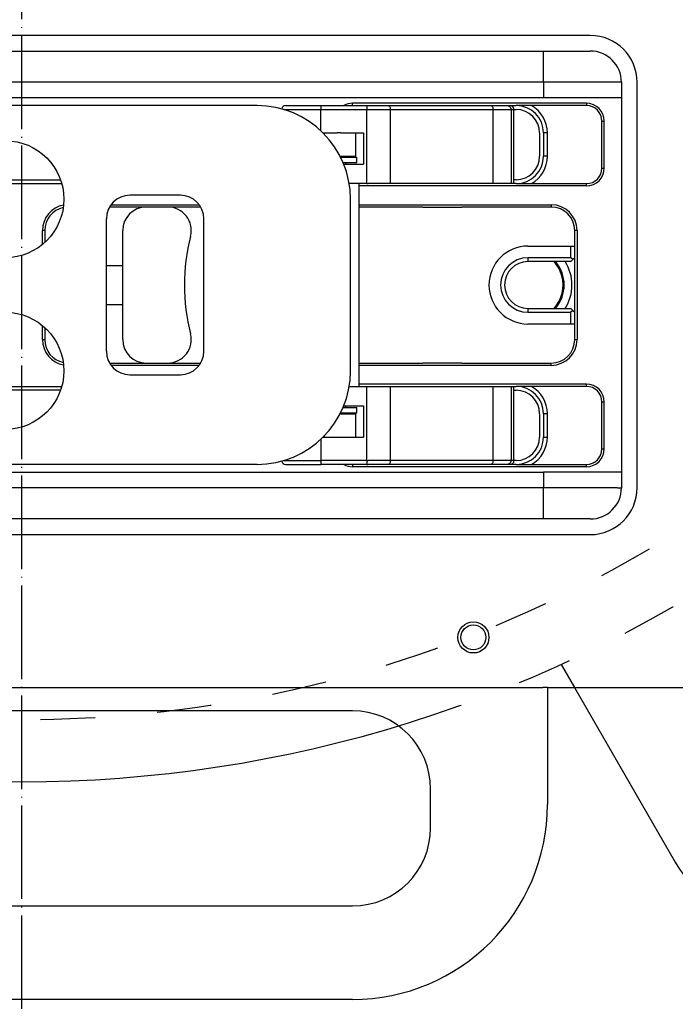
# Model space of a CAD drawing. Extents: x -1765 to 4890, y -3431 to 1272.
# Tile 180 of 189: x 3182 to 3266, y -1917 to -1791. Entities that reach past the tile are written whole.
import ezdxf

# ---------------------------------------------------------------- set-up
doc = ezdxf.new("R2010")
doc.units = 0
doc.linetypes.add('DASHED', pattern=[15, 7, -8])
doc.linetypes.add('DOT_CENTER', pattern=[14, 12, -1, 0, -1])
doc.layers.get('0').update_dxf_attribs({"linetype": 'CONTINUOUS'})
doc.layers.add('1', color=7, linetype='CONTINUOUS')

# ---------------------------------------------------------------- blocks, each defined once
blk = doc.blocks.new('HEADPLATE_EG__263', base_point=(2634.3, -2091.02))
at = {"layer": '1', "color": 1, "linetype": 'DOT_CENTER'}
blk.add_line((3182.06, -1960), (3182.06, -1483.75), dxfattribs=at)
at = {"layer": '1', "color": 7, "linetype": 'DASHED'}
blk.add_line((3251.28, -1873.52), (3252.99, -1876.48), dxfattribs=at)
at = {"layer": '1', "color": 7, "linetype": 'CONTINUOUS'}
blk.add_line((3252.99, -1876.48), (3265.91, -1898.86), dxfattribs=at)
at = {"layer": '1', "color": 7, "linetype": 'DASHED'}
blk.add_circle((3182.06, -1721.88), 158.75, dxfattribs=at)
blk.add_arc((3182.06, -1721.88), 166.69, -72.6343, 72.6343, dxfattribs=at)
at = {"layer": '1', "color": 7, "linetype": 'CONTINUOUS'}
for centre, radius, start, end in [((3182.06, -1721.88), 166.69, -107.3657, -72.6343), ((3279.66, -1890.93), 15.88, -150, 30)]:
    blk.add_arc(centre, radius, start, end, dxfattribs=at)
blk = doc.blocks.new('DOWEL_PIN_5X22DIN6325__744', base_point=(3126.5, -1814.88))
at = {"color": 1, "linetype": 'CONTINUOUS'}
blk.add_line((3121.5, -1814.88), (3126.5, -1814.88), dxfattribs=at)
blk = doc.blocks.new('NEEDLE_BEARING_0509_2__745', base_point=(3127.5, -1802.38))
at = {"color": 1, "linetype": 'CONTINUOUS'}
for p, q in [((3121.04, -1802.38), (3122.54, -1802.38)), ((3122.54, -1811.38), (3121.04, -1811.38))]:
    blk.add_line(p, q, dxfattribs=at)
blk = doc.blocks.new('DOWEL_PIN_5X22DIN6325__746', base_point=(3126.5, -1834.88))
at = {"color": 1, "linetype": 'CONTINUOUS'}
blk.add_line((3126.5, -1834.88), (3121.5, -1834.88), dxfattribs=at)
blk = doc.blocks.new('DOWEL_PIN_5X22DIN6325__747', base_point=(3238.5, -1814.88))
at = {"color": 1, "linetype": 'CONTINUOUS'}
blk.add_line((3233.5, -1814.88), (3238.5, -1814.88), dxfattribs=at)
blk = doc.blocks.new('DOWEL_PIN_5X22DIN6325__748', base_point=(3238.5, -1834.88))
at = {"color": 1, "linetype": 'CONTINUOUS'}
blk.add_line((3238.5, -1834.88), (3233.5, -1834.88), dxfattribs=at)
blk = doc.blocks.new('NEEDLE_BEARING_0509_1__749', base_point=(3239.5, -1847.38))
at = {"color": 1, "linetype": 'CONTINUOUS'}
blk.add_line((3239.5, -1847.38), (3232.5, -1847.38), dxfattribs=at)
blk = doc.blocks.new('NEEDLE_BEARING_0509_4__750', base_point=(3127.5, -1838.38))
at = {"color": 1, "linetype": 'CONTINUOUS'}
for p, q in [((3121.04, -1838.38), (3122.54, -1838.38)), ((3122.54, -1847.38), (3121.04, -1847.38))]:
    blk.add_line(p, q, dxfattribs=at)
blk = doc.blocks.new('NEEDLE_BEARING_0509_3__751', base_point=(3239.5, -1802.38))
at = {"color": 1, "linetype": 'CONTINUOUS'}
blk.add_line((3232.5, -1802.38), (3239.5, -1802.38), dxfattribs=at)
blk = doc.blocks.new('BEARING_PARTS__752', base_point=(3239.5, -1802.38))
for name, p in [('NEEDLE_BEARING_0509_2__745', (3127.5, -1802.38)), ('NEEDLE_BEARING_0509_3__751', (3239.5, -1802.38)), ('DOWEL_PIN_5X22DIN6325__744', (3126.5, -1814.88)), ('DOWEL_PIN_5X22DIN6325__747', (3238.5, -1814.88)), ('DOWEL_PIN_5X22DIN6325__746', (3126.5, -1834.88)), ('DOWEL_PIN_5X22DIN6325__748', (3238.5, -1834.88)), ('NEEDLE_BEARING_0509_4__750', (3127.5, -1838.38)), ('NEEDLE_BEARING_0509_1__749', (3239.5, -1847.38))]:
    blk.add_blockref(name, p)
blk = doc.blocks.new('PLATE_E7018-27702__753', base_point=(3259, -1794.88))
at = {"color": 1, "linetype": 'CONTINUOUS'}
for p, q in [((3105, -1794.88), (3111, -1794.88)), ((3111, -1794.88), (3121.5, -1794.88)), ((3121.5, -1794.88), (3123.5, -1794.88)), ((3123.5, -1794.88), (3124, -1794.88)), ((3124, -1794.88), (3124.5, -1794.88)), ((3124.5, -1794.88), (3126.5, -1794.88)), ((3126.5, -1794.88), (3153, -1794.88)), ((3153, -1794.88), (3155, -1794.88)), ((3155, -1794.88), (3156, -1794.88)), ((3156, -1794.88), (3158, -1794.88)), ((3158, -1794.88), (3202, -1794.88)), ((3202, -1794.88), (3204, -1794.88)), ((3204, -1794.88), (3205, -1794.88)), ((3205, -1794.88), (3207, -1794.88)), ((3207, -1794.88), (3233.5, -1794.88)), ((3233.5, -1794.88), (3235.5, -1794.88)), ((3235.5, -1794.88), (3236, -1794.88)), ((3236, -1794.88), (3236.5, -1794.88)), ((3236.5, -1794.88), (3238.5, -1794.88)), ((3238.5, -1794.88), (3249, -1794.88)), ((3249, -1794.88), (3255, -1794.88)), ((3101, -1800.88), (3101, -1798.88)), ((3101.5, -1798.88), (3101, -1798.88)), ((3259, -1798.88), (3258.5, -1798.88)), ((3259, -1798.88), (3259, -1800.88)), ((3101, -1848.88), (3101, -1800.88)), ((3259, -1800.88), (3259, -1848.88)), ((3114.5, -1801.88), (3116.42, -1801.88)), ((3114.5, -1802.38), (3115.56, -1802.38)), ((3116.42, -1801.88), (3116.84, -1801.88)), ((3116.84, -1801.88), (3117.24, -1801.88)), ((3117.24, -1801.88), (3118.67, -1801.88)), ((3118.67, -1801.88), (3119.67, -1801.88)), ((3119.67, -1801.88), (3121.54, -1801.88)), ((3121.04, -1802.38), (3122.54, -1802.38)), ((3121.54, -1801.88), (3122.54, -1801.88)), ((3122.54, -1801.88), (3126.5, -1801.88)), ((3126.5, -1801.88), (3127.5, -1801.88)), ((3127.5, -1801.88), (3133.41, -1801.88)), ((3133.41, -1801.88), (3133.5, -1801.88)), ((3133.41, -1802.38), (3133.5, -1802.38)), ((3226.5, -1801.88), (3229.09, -1801.88)), ((3226.5, -1802.38), (3229.34, -1802.38)), ((3229.09, -1801.88), (3242.26, -1801.88)), ((3229.34, -1802.38), (3232.5, -1802.38)), ((3232.5, -1802.38), (3239.5, -1802.38)), ((3239.5, -1802.38), (3242.51, -1802.38)), ((3242.26, -1801.88), (3244.35, -1801.88)), ((3242.51, -1802.38), (3244.83, -1802.38)), ((3244.35, -1801.88), (3244.71, -1801.88)), ((3244.71, -1801.88), (3245.5, -1801.88)), ((3244.83, -1802.38), (3245.21, -1802.38)), ((3245.21, -1802.38), (3245.5, -1802.38)), ((3111, -1805.38), (3110.5, -1805.38)), ((3223, -1805.38), (3222.5, -1805.38)), ((3248.5, -1805.38), (3248.5, -1808.38)), ((3249, -1805.38), (3249, -1808.38)), ((3249.5, -1805.38), (3249, -1805.38)), ((3249.5, -1808.38), (3249.5, -1805.38)), ((3110.5, -1808.38), (3111, -1808.38)), ((3222.91, -1808.38), (3223, -1808.38)), ((3249.5, -1808.38), (3249, -1808.38)), ((3115.42, -1811.38), (3114.5, -1811.38)), ((3122.54, -1811.38), (3121.04, -1811.38)), ((3133.5, -1811.38), (3133.41, -1811.38)), ((3245.5, -1811.38), (3245.21, -1811.38)), ((3115.42, -1811.88), (3114.5, -1811.88)), ((3115.91, -1811.88), (3115.42, -1811.88)), ((3116.64, -1811.88), (3115.91, -1811.88)), ((3117.81, -1811.88), (3116.64, -1811.88)), ((3118.81, -1811.88), (3117.81, -1811.88)), ((3121.54, -1811.88), (3118.81, -1811.88)), ((3122.54, -1811.88), (3121.54, -1811.88)), ((3127, -1811.88), (3122.54, -1811.88)), ((3128, -1811.88), (3127, -1811.88)), ((3133.41, -1811.88), (3128, -1811.88)), ((3133.46, -1811.88), (3133.41, -1811.88)), ((3133.5, -1811.88), (3133.46, -1811.88)), ((3229.34, -1811.88), (3226.5, -1811.88)), ((3242.51, -1811.88), (3229.34, -1811.88)), ((3244.83, -1811.88), (3242.51, -1811.88)), ((3245.21, -1811.88), (3244.83, -1811.88)), ((3245.5, -1811.88), (3245.21, -1811.88)), ((3114.5, -1837.88), (3115.42, -1837.88)), ((3115.42, -1837.88), (3115.91, -1837.88)), ((3115.91, -1837.88), (3116.64, -1837.88)), ((3116.64, -1837.88), (3117.81, -1837.88)), ((3117.81, -1837.88), (3118.81, -1837.88)), ((3118.81, -1837.88), (3121.54, -1837.88)), ((3121.54, -1837.88), (3122.54, -1837.88)), ((3122.54, -1837.88), (3127, -1837.88)), ((3127, -1837.88), (3128, -1837.88)), ((3128, -1837.88), (3133.41, -1837.88)), ((3133.41, -1837.88), (3133.46, -1837.88)), ((3133.46, -1837.88), (3133.5, -1837.88)), ((3226.5, -1837.88), (3229.34, -1837.88)), ((3229.34, -1837.88), (3242.51, -1837.88)), ((3242.51, -1837.88), (3244.83, -1837.88)), ((3244.83, -1837.88), (3245.21, -1837.88)), ((3245.21, -1837.88), (3245.5, -1837.88)), ((3114.5, -1838.38), (3115.42, -1838.38)), ((3121.04, -1838.38), (3122.54, -1838.38)), ((3133.41, -1838.38), (3133.5, -1838.38)), ((3245.21, -1838.38), (3245.5, -1838.38)), ((3111, -1841.38), (3110.5, -1841.38)), ((3223, -1841.38), (3222.91, -1841.38)), ((3248.5, -1841.38), (3248.5, -1844.38)), ((3249, -1841.38), (3249, -1844.38)), ((3249.5, -1841.38), (3249, -1841.38)), ((3249.5, -1844.38), (3249.5, -1841.38)), ((3110.5, -1844.38), (3111, -1844.38)), ((3222.5, -1844.38), (3223, -1844.38)), ((3249, -1844.38), (3249.5, -1844.38)), ((3115.56, -1847.38), (3114.5, -1847.38)), ((3116.42, -1847.88), (3114.5, -1847.88)), ((3116.84, -1847.88), (3116.42, -1847.88)), ((3117.24, -1847.88), (3116.84, -1847.88)), ((3118.67, -1847.88), (3117.24, -1847.88)), ((3119.67, -1847.88), (3118.67, -1847.88)), ((3121.54, -1847.88), (3119.67, -1847.88)), ((3122.54, -1847.38), (3121.04, -1847.38)), ((3122.54, -1847.88), (3121.54, -1847.88)), ((3126.5, -1847.88), (3122.54, -1847.88)), ((3127.5, -1847.88), (3126.5, -1847.88)), ((3133.41, -1847.88), (3127.5, -1847.88)), ((3133.5, -1847.38), (3133.41, -1847.38)), ((3133.5, -1847.88), (3133.41, -1847.88)), ((3229.34, -1847.38), (3226.5, -1847.38)), ((3229.09, -1847.88), (3226.5, -1847.88)), ((3242.26, -1847.88), (3229.09, -1847.88)), ((3232.5, -1847.38), (3229.34, -1847.38)), ((3239.5, -1847.38), (3232.5, -1847.38)), ((3242.51, -1847.38), (3239.5, -1847.38)), ((3244.35, -1847.88), (3242.26, -1847.88)), ((3244.83, -1847.38), (3242.51, -1847.38)), ((3244.71, -1847.88), (3244.35, -1847.88)), ((3245.5, -1847.88), (3244.71, -1847.88)), ((3245.21, -1847.38), (3244.83, -1847.38)), ((3245.5, -1847.38), (3245.21, -1847.38)), ((3101, -1850.88), (3101, -1848.88)), ((3259, -1848.88), (3259, -1850.88)), ((3101, -1850.88), (3101.5, -1850.88)), ((3258.5, -1850.88), (3259, -1850.88)), ((3111, -1854.88), (3105, -1854.88)), ((3121.5, -1854.88), (3111, -1854.88)), ((3123.5, -1854.88), (3121.5, -1854.88)), ((3124, -1854.88), (3123.5, -1854.88)), ((3124.5, -1854.88), (3124, -1854.88)), ((3126.5, -1854.88), (3124.5, -1854.88)), ((3153, -1854.88), (3126.5, -1854.88)), ((3155, -1854.88), (3153, -1854.88)), ((3156, -1854.88), (3155, -1854.88)), ((3158, -1854.88), (3156, -1854.88)), ((3202, -1854.88), (3158, -1854.88)), ((3204, -1854.88), (3202, -1854.88)), ((3205, -1854.88), (3204, -1854.88)), ((3207, -1854.88), (3205, -1854.88)), ((3233.5, -1854.88), (3207, -1854.88)), ((3235.5, -1854.88), (3233.5, -1854.88)), ((3236, -1854.88), (3235.5, -1854.88)), ((3236.5, -1854.88), (3236, -1854.88)), ((3238.5, -1854.88), (3236.5, -1854.88)), ((3249, -1854.88), (3238.5, -1854.88)), ((3255, -1854.88), (3249, -1854.88))]:
    blk.add_line(p, q, dxfattribs=at)
for centre, radius, start, end in [((3105, -1798.88), 4, 90, 180), ((3255, -1798.88), 4, 0, 90), ((3114.5, -1805.38), 4, 118.955, 153.7813), ((3114.5, -1805.38), 3.5, 90, 180), ((3114.5, -1805.38), 3, 90, 180), ((3245.5, -1805.38), 3.5, 0, 90), ((3245.5, -1805.38), 3, 0, 90), ((3245.5, -1805.38), 4, 0, 61.045), ((3114.5, -1808.38), 3.5, 180, -178.3628), ((3114.5, -1808.38), 3, 180, -178.0898), ((3226.5, -1808.38), 3.5, 180, -178.3628), ((3226.5, -1808.38), 3, 180, -178.0898), ((3245.5, -1808.38), 3, -90, 0), ((3245.5, -1808.38), 3.5, -90, 0), ((3245.5, -1808.38), 4, -61.045, 0), ((3114.5, -1808.38), 4, -168.463, -166.9971), ((3114.5, -1808.38), 4, -153.7813, -118.955), ((3114.5, -1808.38), 3.5, -166.787, -90), ((3114.5, -1808.38), 3, -164.534, -90), ((3226.5, -1808.38), 3, -164.534, -160.5288), ((3247.05, -1824.88), 4.6, -40.7057, 40.7057), ((3247.05, -1824.88), 5.6, -32.3924, 32.3924), ((3114.5, -1841.38), 4, 118.955, 153.7813), ((3114.5, -1841.38), 3.5, 90, 166.787), ((3245.5, -1841.38), 3.5, 0, 90), ((3245.5, -1841.38), 4, 0, 61.045), ((3114.5, -1841.38), 3, 90, 164.534), ((3245.5, -1841.38), 3, 0, 90), ((3114.5, -1841.38), 4, 166.9971, 168.463), ((3226.5, -1841.38), 3, 160.5288, 164.534), ((3114.5, -1841.38), 3.5, 178.3628, 180), ((3114.5, -1841.38), 3, 178.0898, 180), ((3226.5, -1841.38), 3.5, 178.3628, 180), ((3226.5, -1841.38), 3, 178.0898, 180), ((3114.5, -1844.38), 3.5, 180, -90), ((3114.5, -1844.38), 3, 180, -90), ((3245.5, -1844.38), 3, -90, 0), ((3245.5, -1844.38), 3.5, -90, 0), ((3245.5, -1844.38), 4, -61.045, 0), ((3114.5, -1844.38), 4, -153.7813, -118.955), ((3105, -1850.88), 4, 180, -90), ((3255, -1850.88), 4, -90, 0)]:
    blk.add_arc(centre, radius, start, end, dxfattribs=at)
blk = doc.blocks.new('PLATE_ASSY_E7018-67702_754', base_point=(3259, -1794.88))
for name, p in [('PLATE_E7018-27702__753', (3259, -1794.88)), ('BEARING_PARTS__752', (3239.5, -1802.38))]:
    blk.add_blockref(name, p)
blk = doc.blocks.new('DOWEL_PIN_5X50_DIN6325_755', base_point=(3195, -1822.38))
at = {"color": 1, "linetype": 'CONTINUOUS'}
for p, q in [((3165, -1822.38), (3167, -1822.38)), ((3192.91, -1822.38), (3195, -1822.38)), ((3165, -1827.38), (3167, -1827.38)), ((3192.91, -1827.38), (3195, -1827.38))]:
    blk.add_line(p, q, dxfattribs=at)
blk = doc.blocks.new('LATCH_E7018-21201_1__757', base_point=(3253, -1814.88))
at = {"color": 1, "linetype": 'CONTINUOUS'}
for p, q in [((3200.8, -1814.88), (3198, -1814.88)), ((3204.5, -1814.88), (3200.8, -1814.88)), ((3205.01, -1814.88), (3204.5, -1814.88)), ((3233.5, -1814.88), (3225.31, -1814.88)), ((3233.5, -1814.88), (3238.5, -1814.88)), ((3246, -1814.88), (3238.5, -1814.88)), ((3250, -1814.88), (3246, -1814.88)), ((3195, -1831.88), (3195, -1817.88)), ((3253, -1819.88), (3253, -1817.88)), ((3247, -1819.88), (3252.5, -1819.88)), ((3252.5, -1819.88), (3253, -1819.88)), ((3252.5, -1821.38), (3252.5, -1819.88)), ((3253, -1821.38), (3253, -1819.88)), ((3252.5, -1821.38), (3247, -1821.38)), ((3247, -1821.38), (3247, -1821.88)), ((3252.75, -1821.63), (3252.5, -1821.38)), ((3252.75, -1821.63), (3252.5, -1821.88)), ((3253, -1821.38), (3252.75, -1821.63)), ((3252.5, -1821.88), (3247, -1821.88)), ((3247, -1827.88), (3252.5, -1827.88)), ((3247, -1827.88), (3247, -1828.38)), ((3252.75, -1828.13), (3252.5, -1827.88)), ((3247, -1828.38), (3252.5, -1828.38)), ((3252.75, -1828.13), (3252.5, -1828.38)), ((3252.5, -1829.88), (3252.5, -1828.38)), ((3252.75, -1828.13), (3253, -1828.38)), ((3253, -1829.88), (3253, -1828.38)), ((3252.5, -1829.88), (3247, -1829.88)), ((3253, -1829.88), (3252.5, -1829.88)), ((3253, -1831.88), (3253, -1829.88)), ((3198, -1834.88), (3200.8, -1834.88)), ((3200.8, -1834.88), (3204, -1834.88)), ((3204, -1834.88), (3205.01, -1834.88)), ((3225.31, -1834.88), (3233.5, -1834.88)), ((3238.5, -1834.88), (3233.5, -1834.88)), ((3238.5, -1834.88), (3245.9, -1834.88)), ((3245.9, -1834.88), (3250, -1834.88))]:
    blk.add_line(p, q, dxfattribs=at)
for centre, radius, start, end in [((3198, -1817.88), 3, 90, 180), ((3200.8, -1817.88), 3, -14.4775, 90), ((3250, -1817.88), 3, 0, 90), ((3227.91, -1824.88), 25, 165.5225, 180), ((3247, -1824.88), 5, 90, -90), ((3247, -1824.88), 3.5, 90, -90), ((3247, -1824.88), 3, 90, -90), ((3227.91, -1824.88), 25, 180, -165.5225), ((3200.8, -1831.88), 3, -90, 14.4775), ((3198, -1831.88), 3, 180, -90), ((3250, -1831.88), 3, -90, 0)]:
    blk.add_arc(centre, radius, start, end, dxfattribs=at)
blk = doc.blocks.new('LOCK_ASSY__758', base_point=(3253, -1814.88))
for name, p in [('LATCH_E7018-21201_1__757', (3253, -1814.88)), ('DOWEL_PIN_5X50_DIN6325_755', (3195, -1822.38))]:
    blk.add_blockref(name, p)
blk = doc.blocks.new('LEVER_E7018-25001__759', base_point=(3224.24, -1801.88))
at = {"color": 1, "linetype": 'CONTINUOUS'}
for p, q in [((3116.42, -1801.88), (3116.84, -1801.88)), ((3116.84, -1801.88), (3117.24, -1801.88)), ((3117.24, -1801.88), (3118.67, -1801.88)), ((3118.67, -1801.88), (3119.67, -1801.88)), ((3119.67, -1801.88), (3121.54, -1801.88)), ((3121.54, -1801.88), (3122.54, -1801.88)), ((3122.54, -1801.88), (3126.5, -1801.88)), ((3126.5, -1801.88), (3127.5, -1801.88)), ((3127.5, -1801.88), (3133.41, -1801.88)), ((3133.41, -1801.88), (3133.5, -1801.88)), ((3134.33, -1801.88), (3133.5, -1801.88)), ((3134.33, -1801.88), (3139.3, -1801.88)), ((3142.5, -1801.88), (3139.3, -1801.88)), ((3147.09, -1801.88), (3142.5, -1801.88)), ((3195.41, -1801.88), (3147.09, -1801.88)), ((3147.09, -1802.88), (3147.09, -1801.88)), ((3206.28, -1801.88), (3195.41, -1801.88)), ((3207.28, -1801.88), (3206.28, -1801.88)), ((3212.24, -1801.88), (3207.28, -1801.88)), ((3115.42, -1805.38), (3115.42, -1802.88)), ((3115.42, -1802.88), (3115.91, -1802.88)), ((3115.91, -1802.88), (3116.64, -1802.88)), ((3115.91, -1802.88), (3115.91, -1805.38)), ((3117.81, -1802.88), (3116.64, -1802.88)), ((3116.64, -1802.88), (3116.64, -1805.38)), ((3117.81, -1802.88), (3118.81, -1802.88)), ((3117.81, -1802.88), (3117.81, -1805.38)), ((3118.81, -1802.88), (3121.04, -1802.88)), ((3118.81, -1802.88), (3118.81, -1805.38)), ((3147.09, -1802.88), (3138.43, -1802.88)), ((3147.09, -1802.88), (3147.09, -1846.88)), ((3115.42, -1811.88), (3115.42, -1808.38)), ((3115.91, -1808.38), (3115.91, -1811.88)), ((3116.64, -1808.38), (3116.64, -1811.88)), ((3117.81, -1808.38), (3117.81, -1811.88)), ((3118.81, -1808.38), (3118.81, -1811.88)), ((3115.91, -1811.88), (3115.42, -1811.88)), ((3116.64, -1811.88), (3115.91, -1811.88)), ((3117.81, -1811.88), (3116.64, -1811.88)), ((3118.81, -1811.88), (3117.81, -1811.88)), ((3121.54, -1811.88), (3118.81, -1811.88)), ((3122.54, -1811.88), (3121.54, -1811.88)), ((3127, -1811.88), (3122.54, -1811.88)), ((3128, -1811.88), (3127, -1811.88)), ((3133.41, -1811.88), (3128, -1811.88)), ((3133.46, -1811.88), (3133.41, -1811.88)), ((3133.5, -1811.88), (3133.46, -1811.88)), ((3138.43, -1811.88), (3133.5, -1811.88)), ((3138.43, -1811.88), (3138.74, -1811.88)), ((3138.74, -1837.88), (3138.74, -1811.88)), ((3164, -1813.38), (3157.5, -1813.38)), ((3202.41, -1813.38), (3195.91, -1813.38)), ((3224.24, -1835.88), (3224.24, -1813.88)), ((3154.5, -1816.38), (3154.5, -1833.38)), ((3167, -1833.38), (3167, -1816.38)), ((3192.91, -1833.38), (3192.91, -1816.38)), ((3205.41, -1833.38), (3205.41, -1816.38)), ((3157.5, -1836.38), (3164, -1836.38)), ((3195.91, -1836.38), (3202.41, -1836.38)), ((3115.42, -1841.38), (3115.42, -1837.88)), ((3115.42, -1837.88), (3115.91, -1837.88)), ((3115.91, -1837.88), (3115.91, -1841.38)), ((3115.91, -1837.88), (3116.64, -1837.88)), ((3116.64, -1837.88), (3116.64, -1841.38)), ((3116.64, -1837.88), (3117.81, -1837.88)), ((3117.81, -1837.88), (3117.81, -1841.38)), ((3117.81, -1837.88), (3118.81, -1837.88)), ((3118.81, -1837.88), (3118.81, -1841.38)), ((3118.81, -1837.88), (3121.54, -1837.88)), ((3121.54, -1837.88), (3122.54, -1837.88)), ((3122.54, -1837.88), (3127, -1837.88)), ((3127, -1837.88), (3128, -1837.88)), ((3128, -1837.88), (3133.41, -1837.88)), ((3133.41, -1837.88), (3133.46, -1837.88)), ((3133.46, -1837.88), (3133.5, -1837.88)), ((3133.5, -1837.88), (3138.43, -1837.88)), ((3138.43, -1837.88), (3138.74, -1837.88)), ((3115.42, -1846.88), (3115.42, -1844.38)), ((3115.91, -1844.38), (3115.91, -1846.88)), ((3116.64, -1844.38), (3116.64, -1846.88)), ((3117.81, -1844.38), (3117.81, -1846.88)), ((3118.81, -1844.38), (3118.81, -1846.88)), ((3115.42, -1846.88), (3115.91, -1846.88)), ((3115.91, -1846.88), (3116.64, -1846.88)), ((3117.81, -1846.88), (3116.64, -1846.88)), ((3117.81, -1846.88), (3118.81, -1846.88)), ((3118.81, -1846.88), (3121.04, -1846.88)), ((3147.09, -1846.88), (3138.43, -1846.88)), ((3147.09, -1847.88), (3147.09, -1846.88)), ((3116.84, -1847.88), (3116.42, -1847.88)), ((3117.24, -1847.88), (3116.84, -1847.88)), ((3118.67, -1847.88), (3117.24, -1847.88)), ((3119.67, -1847.88), (3118.67, -1847.88)), ((3121.54, -1847.88), (3119.67, -1847.88)), ((3122.54, -1847.88), (3121.54, -1847.88)), ((3126.5, -1847.88), (3122.54, -1847.88)), ((3127.5, -1847.88), (3126.5, -1847.88)), ((3133.41, -1847.88), (3127.5, -1847.88)), ((3133.5, -1847.88), (3133.41, -1847.88)), ((3134.33, -1847.88), (3133.5, -1847.88)), ((3134.33, -1847.88), (3139.3, -1847.88)), ((3142.5, -1847.88), (3139.3, -1847.88)), ((3147.09, -1847.88), (3142.5, -1847.88)), ((3195.41, -1847.88), (3147.09, -1847.88)), ((3206.28, -1847.88), (3195.41, -1847.88)), ((3207.28, -1847.88), (3206.28, -1847.88)), ((3212.24, -1847.88), (3207.28, -1847.88))]:
    blk.add_line(p, q, dxfattribs=at)
for centre in [(3179.95, -1813.88), (3179.95, -1835.88)]:
    blk.add_circle(centre, 7.5, dxfattribs=at)
for centre, radius, start, end in [((3116.42, -1802.88), 1, 90, 180), ((3212.24, -1813.88), 12, 0, 90), ((3157.5, -1816.38), 3, 90, 180), ((3164, -1816.38), 3, 0, 90), ((3195.91, -1816.38), 3, 90, 180), ((3202.41, -1816.38), 3, 0, 90), ((3157.5, -1833.38), 3, -180, -90), ((3164, -1833.38), 3, -90, 0), ((3195.91, -1833.38), 3, -180, -90), ((3202.41, -1833.38), 3, -90, 0), ((3212.24, -1835.88), 12, -90, 0), ((3116.42, -1846.88), 1, 180, -90)]:
    blk.add_arc(centre, radius, start, end, dxfattribs=at)
for points in [[(3116.84, -1801.88), (3116.67, -1801.88), (3116.51, -1801.93), (3116.23, -1802.1), (3116.11, -1802.23), (3115.95, -1802.53), (3115.91, -1802.7), (3115.91, -1802.88)], [(3116.64, -1802.88), (3116.64, -1802.7), (3116.67, -1802.53), (3116.77, -1802.23), (3116.85, -1802.1), (3117.03, -1801.93), (3117.14, -1801.88), (3117.24, -1801.88)], [(3117.81, -1802.88), (3117.81, -1802.7), (3117.85, -1802.53), (3118, -1802.23), (3118.11, -1802.1), (3118.37, -1801.93), (3118.52, -1801.88), (3118.67, -1801.88)], [(3119.67, -1801.88), (3119.52, -1801.88), (3119.37, -1801.93), (3119.11, -1802.1), (3119, -1802.23), (3118.85, -1802.53), (3118.81, -1802.7), (3118.81, -1802.88)], [(3138.43, -1802.88), (3138.43, -1802.7), (3138.47, -1802.53), (3138.63, -1802.23), (3138.74, -1802.1), (3139, -1801.93), (3139.15, -1801.88), (3139.3, -1801.88)], [(3115.91, -1846.88), (3115.91, -1847.05), (3115.95, -1847.23), (3116.11, -1847.53), (3116.23, -1847.66), (3116.51, -1847.83), (3116.67, -1847.88), (3116.84, -1847.88)], [(3116.64, -1846.88), (3116.64, -1847.05), (3116.67, -1847.23), (3116.77, -1847.53), (3116.85, -1847.66), (3117.03, -1847.83), (3117.14, -1847.88), (3117.24, -1847.88)], [(3118.67, -1847.88), (3118.52, -1847.88), (3118.37, -1847.83), (3118.11, -1847.66), (3118, -1847.53), (3117.85, -1847.23), (3117.81, -1847.05), (3117.81, -1846.88)], [(3118.81, -1846.88), (3118.81, -1847.05), (3118.85, -1847.23), (3119, -1847.53), (3119.11, -1847.66), (3119.37, -1847.83), (3119.52, -1847.88), (3119.67, -1847.88)], [(3139.3, -1847.88), (3139.15, -1847.88), (3139, -1847.83), (3138.74, -1847.66), (3138.63, -1847.53), (3138.47, -1847.23), (3138.43, -1847.05), (3138.43, -1846.88)]]:
    blk.add_open_spline(points, degree=3, knots=[0, 0, 0, 0, 1, 1, 2, 2, 3, 3, 3, 3], dxfattribs=at)
blk = doc.blocks.new('RETAIN_RING_DIN6799-4__761', base_point=(3225.06, -1808.48))
at = {"color": 1, "linetype": 'CONTINUOUS'}
for p, q in [((3222.96, -1808.48), (3225.06, -1808.48)), ((3225.06, -1809.18), (3225.06, -1808.48)), ((3223.28, -1809.18), (3225.06, -1809.18))]:
    blk.add_line(p, q, dxfattribs=at)
blk = doc.blocks.new('RETAIN_RING_DIN6799-4__762', base_point=(3225.06, -1840.58))
at = {"color": 1, "linetype": 'CONTINUOUS'}
for p, q in [((3223.28, -1840.58), (3225.06, -1840.58)), ((3225.06, -1841.28), (3225.06, -1840.58)), ((3222.96, -1841.28), (3225.06, -1841.28))]:
    blk.add_line(p, q, dxfattribs=at)
blk = doc.blocks.new('CAM_E7018-25002__763', base_point=(3245.21, -1801.88))
at = {"color": 1, "linetype": 'CONTINUOUS'}
for p, q in [((3215.67, -1802.38), (3220.41, -1802.38)), ((3215.91, -1801.88), (3218.21, -1801.88)), ((3218.21, -1801.88), (3220.41, -1801.88)), ((3220.41, -1801.88), (3222.61, -1801.88)), ((3220.41, -1801.88), (3220.41, -1802.38)), ((3220.41, -1805.09), (3220.41, -1802.38)), ((3220.41, -1802.38), (3226.34, -1802.38)), ((3222.61, -1801.88), (3224.5, -1801.88)), ((3224.5, -1801.88), (3226.34, -1801.88)), ((3226.34, -1801.88), (3226.5, -1801.88)), ((3226.34, -1801.88), (3226.34, -1802.38)), ((3226.34, -1802.38), (3226.5, -1802.38)), ((3226.34, -1811.88), (3226.34, -1802.38)), ((3226.5, -1801.88), (3229.09, -1801.88)), ((3226.5, -1802.38), (3229.34, -1802.38)), ((3229.09, -1801.88), (3242.26, -1801.88)), ((3229.34, -1802.38), (3229.34, -1811.88)), ((3229.34, -1802.38), (3232.5, -1802.38)), ((3232.5, -1802.38), (3239.5, -1802.38)), ((3239.5, -1802.38), (3242.51, -1802.38)), ((3242.26, -1801.88), (3244.35, -1801.88)), ((3242.51, -1802.38), (3242.51, -1811.88)), ((3242.51, -1802.38), (3244.83, -1802.38)), ((3244.35, -1801.88), (3244.71, -1801.88)), ((3244.83, -1802.38), (3244.83, -1811.88)), ((3244.83, -1802.38), (3245.21, -1802.38)), ((3245.21, -1811.88), (3245.21, -1802.38)), ((3220.71, -1805.38), (3220.91, -1805.38)), ((3220.91, -1805.38), (3222.5, -1805.38)), ((3223, -1805.38), (3222.5, -1805.38)), ((3223, -1805.38), (3223.5, -1805.38)), ((3223.5, -1805.38), (3224.91, -1805.38)), ((3224.91, -1805.38), (3225.91, -1805.38)), ((3225.91, -1805.38), (3225.91, -1809.38)), ((3223.37, -1809.38), (3225.91, -1809.38)), ((3224.5, -1811.88), (3224.07, -1811.88)), ((3225.31, -1811.88), (3224.5, -1811.88)), ((3225.31, -1811.88), (3225.31, -1837.88)), ((3226.34, -1811.88), (3225.31, -1811.88)), ((3226.34, -1811.88), (3226.5, -1811.88)), ((3229.34, -1811.88), (3226.5, -1811.88)), ((3242.51, -1811.88), (3229.34, -1811.88)), ((3244.83, -1811.88), (3242.51, -1811.88)), ((3245.21, -1811.88), (3244.83, -1811.88)), ((3224.07, -1837.88), (3224.5, -1837.88)), ((3224.5, -1837.88), (3225.31, -1837.88)), ((3225.31, -1837.88), (3226.34, -1837.88)), ((3226.34, -1837.88), (3226.5, -1837.88)), ((3226.34, -1847.38), (3226.34, -1837.88)), ((3226.5, -1837.88), (3229.34, -1837.88)), ((3229.34, -1837.88), (3242.51, -1837.88)), ((3229.34, -1837.88), (3229.34, -1847.38)), ((3242.51, -1837.88), (3244.83, -1837.88)), ((3242.51, -1837.88), (3242.51, -1847.38)), ((3244.83, -1837.88), (3245.21, -1837.88)), ((3244.83, -1837.88), (3244.83, -1847.38)), ((3245.21, -1847.38), (3245.21, -1837.88)), ((3223.37, -1840.38), (3225.91, -1840.38)), ((3225.91, -1840.38), (3225.91, -1844.38)), ((3220.41, -1844.67), (3220.41, -1847.38)), ((3220.71, -1844.38), (3220.91, -1844.38)), ((3220.91, -1844.38), (3222.5, -1844.38)), ((3222.5, -1844.38), (3223, -1844.38)), ((3223, -1844.38), (3223.5, -1844.38)), ((3223.5, -1844.38), (3224.91, -1844.38)), ((3224.91, -1844.38), (3225.91, -1844.38)), ((3215.67, -1847.38), (3220.41, -1847.38)), ((3215.91, -1847.88), (3218.21, -1847.88)), ((3218.21, -1847.88), (3220.41, -1847.88)), ((3226.34, -1847.38), (3220.41, -1847.38)), ((3220.41, -1847.38), (3220.41, -1847.88)), ((3222.61, -1847.88), (3220.41, -1847.88)), ((3224.5, -1847.88), (3222.61, -1847.88)), ((3226.34, -1847.88), (3224.5, -1847.88)), ((3226.34, -1847.38), (3226.5, -1847.38)), ((3226.34, -1847.38), (3226.34, -1847.88)), ((3226.34, -1847.88), (3226.5, -1847.88)), ((3229.34, -1847.38), (3226.5, -1847.38)), ((3229.09, -1847.88), (3226.5, -1847.88)), ((3242.26, -1847.88), (3229.09, -1847.88)), ((3232.5, -1847.38), (3229.34, -1847.38)), ((3239.5, -1847.38), (3232.5, -1847.38)), ((3242.51, -1847.38), (3239.5, -1847.38)), ((3244.35, -1847.88), (3242.26, -1847.88)), ((3244.83, -1847.38), (3242.51, -1847.38)), ((3244.71, -1847.88), (3244.35, -1847.88)), ((3245.21, -1847.38), (3244.83, -1847.38))]:
    blk.add_line(p, q, dxfattribs=at)
for centre, start, end in [((3215.91, -1802.38), 90, 171.6987), ((3244.71, -1802.38), 0, 90), ((3215.91, -1847.38), -171.6987, -90), ((3244.71, -1847.38), -90, 0)]:
    blk.add_arc(centre, 0.5, start, end, dxfattribs=at)
for points in [[(3229.09, -1801.88), (3229.13, -1801.88), (3229.18, -1801.9), (3229.25, -1801.99), (3229.28, -1802.05), (3229.33, -1802.2), (3229.34, -1802.29), (3229.34, -1802.38)], [(3242.26, -1801.88), (3242.3, -1801.88), (3242.35, -1801.9), (3242.42, -1801.99), (3242.46, -1802.05), (3242.5, -1802.2), (3242.51, -1802.29), (3242.51, -1802.38)], [(3244.35, -1801.88), (3244.43, -1801.88), (3244.52, -1801.9), (3244.66, -1801.99), (3244.72, -1802.05), (3244.8, -1802.2), (3244.83, -1802.29), (3244.83, -1802.38)], [(3229.34, -1847.38), (3229.34, -1847.47), (3229.33, -1847.55), (3229.28, -1847.7), (3229.25, -1847.77), (3229.18, -1847.86), (3229.13, -1847.88), (3229.09, -1847.88)], [(3242.51, -1847.38), (3242.51, -1847.47), (3242.5, -1847.55), (3242.46, -1847.7), (3242.42, -1847.77), (3242.35, -1847.86), (3242.3, -1847.88), (3242.26, -1847.88)], [(3244.83, -1847.38), (3244.83, -1847.47), (3244.8, -1847.55), (3244.72, -1847.7), (3244.66, -1847.77), (3244.52, -1847.86), (3244.43, -1847.88), (3244.35, -1847.88)]]:
    blk.add_open_spline(points, degree=3, knots=[0, 0, 0, 0, 1, 1, 2, 2, 3, 3, 3, 3], dxfattribs=at)
blk = doc.blocks.new('PIN_E7018-23702_1__764', base_point=(3222.91, -1801.88))
at = {"color": 1, "linetype": 'CONTINUOUS'}
for p, q in [((3218.21, -1801.88), (3220.41, -1801.88)), ((3220.41, -1801.88), (3222.61, -1801.88)), ((3222.91, -1808.39), (3222.91, -1808.38)), ((3222.91, -1841.38), (3222.91, -1841.37)), ((3218.21, -1847.88), (3220.41, -1847.88)), ((3222.61, -1847.88), (3220.41, -1847.88))]:
    blk.add_line(p, q, dxfattribs=at)
blk = doc.blocks.new('RAIL_E7018-23701_1__766', base_point=(3224.91, -1801.88))
at = {"color": 1, "linetype": 'CONTINUOUS'}
for p, q in [((3121.54, -1801.88), (3121.04, -1802.38)), ((3121.04, -1802.38), (3121.04, -1805.38)), ((3121.04, -1802.38), (3122.54, -1802.38)), ((3121.54, -1801.88), (3122.54, -1801.88)), ((3122.54, -1801.88), (3122.54, -1802.38)), ((3122.54, -1801.88), (3126.5, -1801.88)), ((3122.54, -1802.38), (3122.54, -1805.38)), ((3126.5, -1801.88), (3127.5, -1801.88)), ((3127.5, -1801.88), (3133.41, -1801.88)), ((3133.41, -1801.88), (3133.5, -1801.88)), ((3133.41, -1802.38), (3133.5, -1802.38)), ((3134.33, -1801.88), (3133.5, -1801.88)), ((3134.33, -1801.88), (3139.3, -1801.88)), ((3142.5, -1801.88), (3139.3, -1801.88)), ((3147.09, -1801.88), (3142.5, -1801.88)), ((3195.41, -1801.88), (3147.09, -1801.88)), ((3206.28, -1801.88), (3195.41, -1801.88)), ((3207.28, -1801.88), (3206.28, -1801.88)), ((3103.91, -1805.38), (3107.91, -1805.38)), ((3103.91, -1808.38), (3103.91, -1805.38)), ((3107.91, -1808.38), (3107.91, -1805.38)), ((3107.91, -1805.38), (3110.5, -1805.38)), ((3111, -1805.38), (3110.5, -1805.38)), ((3111, -1805.38), (3111.5, -1805.38)), ((3111.5, -1805.38), (3121.04, -1805.38)), ((3121.04, -1805.38), (3122.54, -1805.38)), ((3220.71, -1805.38), (3220.91, -1805.38)), ((3220.91, -1805.38), (3222.5, -1805.38)), ((3220.91, -1805.58), (3220.91, -1805.38)), ((3223, -1805.38), (3222.5, -1805.38)), ((3223, -1805.38), (3223.5, -1805.38)), ((3223.5, -1805.38), (3224.91, -1805.38)), ((3224.91, -1808.38), (3224.91, -1805.38)), ((3103.91, -1808.38), (3107.91, -1808.38)), ((3107.91, -1808.38), (3110.5, -1808.38)), ((3110.5, -1808.38), (3111, -1808.38)), ((3111, -1808.38), (3111.5, -1808.38)), ((3111.5, -1808.38), (3121.04, -1808.38)), ((3121.04, -1808.38), (3121.04, -1811.38)), ((3121.04, -1808.38), (3122.54, -1808.38)), ((3122.54, -1808.38), (3122.54, -1811.38)), ((3222.91, -1808.38), (3223, -1808.38)), ((3223, -1808.38), (3223.5, -1808.38)), ((3223.5, -1808.38), (3224.91, -1808.38)), ((3121.54, -1811.88), (3121.04, -1811.38)), ((3122.54, -1811.38), (3121.04, -1811.38)), ((3122.54, -1811.88), (3122.54, -1811.38)), ((3133.5, -1811.38), (3133.41, -1811.38)), ((3172.88, -1811.38), (3187.03, -1811.38)), ((3122.54, -1811.88), (3121.54, -1811.88)), ((3127, -1811.88), (3122.54, -1811.88)), ((3128, -1811.88), (3127, -1811.88)), ((3133.41, -1811.88), (3128, -1811.88)), ((3133.46, -1811.88), (3133.41, -1811.88)), ((3133.5, -1811.88), (3133.46, -1811.88)), ((3138.43, -1811.88), (3133.5, -1811.88)), ((3138.43, -1811.88), (3138.74, -1811.88)), ((3172.73, -1811.88), (3187.18, -1811.88))]:
    blk.add_line(p, q, dxfattribs=at)
blk = doc.blocks.new('RAIL_E7018-23701_2__767', base_point=(3224.91, -1837.88))
at = {"color": 1, "linetype": 'CONTINUOUS'}
for p, q in [((3121.54, -1837.88), (3121.04, -1838.38)), ((3121.54, -1837.88), (3122.54, -1837.88)), ((3122.54, -1837.88), (3127, -1837.88)), ((3122.54, -1837.88), (3122.54, -1838.38)), ((3127, -1837.88), (3128, -1837.88)), ((3128, -1837.88), (3133.41, -1837.88)), ((3133.41, -1837.88), (3133.46, -1837.88)), ((3133.46, -1837.88), (3133.5, -1837.88)), ((3133.5, -1837.88), (3138.43, -1837.88)), ((3138.43, -1837.88), (3138.74, -1837.88)), ((3172.73, -1837.88), (3187.18, -1837.88)), ((3121.04, -1838.38), (3121.04, -1841.38)), ((3121.04, -1838.38), (3122.54, -1838.38)), ((3122.54, -1838.38), (3122.54, -1841.38)), ((3133.41, -1838.38), (3133.5, -1838.38)), ((3187.03, -1838.38), (3172.88, -1838.38)), ((3103.91, -1844.38), (3103.91, -1841.38)), ((3103.91, -1841.38), (3107.91, -1841.38)), ((3107.91, -1844.38), (3107.91, -1841.38)), ((3107.91, -1841.38), (3110.5, -1841.38)), ((3111, -1841.38), (3110.5, -1841.38)), ((3111, -1841.38), (3111.5, -1841.38)), ((3111.5, -1841.38), (3121.04, -1841.38)), ((3121.04, -1841.38), (3122.54, -1841.38)), ((3223, -1841.38), (3222.91, -1841.38)), ((3223, -1841.38), (3223.5, -1841.38)), ((3223.5, -1841.38), (3224.91, -1841.38)), ((3224.91, -1844.38), (3224.91, -1841.38)), ((3220.91, -1844.38), (3220.91, -1844.18)), ((3103.91, -1844.38), (3107.91, -1844.38)), ((3107.91, -1844.38), (3110.5, -1844.38)), ((3110.5, -1844.38), (3111, -1844.38)), ((3111, -1844.38), (3111.5, -1844.38)), ((3111.5, -1844.38), (3121.04, -1844.38)), ((3121.04, -1844.38), (3122.54, -1844.38)), ((3121.04, -1844.38), (3121.04, -1847.38)), ((3122.54, -1844.38), (3122.54, -1847.38)), ((3220.71, -1844.38), (3220.91, -1844.38)), ((3220.91, -1844.38), (3222.5, -1844.38)), ((3222.5, -1844.38), (3223, -1844.38)), ((3223, -1844.38), (3223.5, -1844.38)), ((3223.5, -1844.38), (3224.91, -1844.38)), ((3122.54, -1847.38), (3121.04, -1847.38)), ((3121.54, -1847.88), (3121.04, -1847.38)), ((3122.54, -1847.88), (3121.54, -1847.88)), ((3122.54, -1847.88), (3122.54, -1847.38)), ((3126.5, -1847.88), (3122.54, -1847.88)), ((3127.5, -1847.88), (3126.5, -1847.88)), ((3133.41, -1847.88), (3127.5, -1847.88)), ((3133.5, -1847.38), (3133.41, -1847.38)), ((3133.5, -1847.88), (3133.41, -1847.88)), ((3134.33, -1847.88), (3133.5, -1847.88)), ((3134.33, -1847.88), (3139.3, -1847.88)), ((3142.5, -1847.88), (3139.3, -1847.88)), ((3147.09, -1847.88), (3142.5, -1847.88)), ((3195.41, -1847.88), (3147.09, -1847.88)), ((3206.28, -1847.88), (3195.41, -1847.88)), ((3207.28, -1847.88), (3206.28, -1847.88))]:
    blk.add_line(p, q, dxfattribs=at)
blk = doc.blocks.new('CLAMP_ASSY__769', base_point=(3245.21, -1801.88))
for name, p in [('RAIL_E7018-23701_1__766', (3224.91, -1801.88)), ('LEVER_E7018-25001__759', (3224.24, -1801.88)), ('CAM_E7018-25002__763', (3245.21, -1801.88)), ('PIN_E7018-23702_1__764', (3222.91, -1801.88)), ('RETAIN_RING_DIN6799-4__761', (3225.06, -1808.48)), ('RAIL_E7018-23701_2__767', (3224.91, -1837.88)), ('RETAIN_RING_DIN6799-4__762', (3225.06, -1840.58))]:
    blk.add_blockref(name, p)
blk = doc.blocks.new('PIN_E7018-23703_8__771', base_point=(3238.5, -1850.88))
at = {"color": 1, "linetype": 'CONTINUOUS'}
for p, q in [((3234, -1850.88), (3233.5, -1850.88)), ((3238, -1850.88), (3234, -1850.88)), ((3238.44, -1850.88), (3238, -1850.88)), ((3238.5, -1850.88), (3238.44, -1850.88)), ((3235.5, -1854.88), (3233.5, -1854.88)), ((3238.5, -1854.88), (3236.5, -1854.88))]:
    blk.add_line(p, q, dxfattribs=at)
blk = doc.blocks.new('PIN_E7018-23703_7__772', base_point=(3207, -1850.88))
at = {"color": 1, "linetype": 'CONTINUOUS'}
for p, q in [((3202.5, -1850.88), (3202, -1850.88)), ((3206.5, -1850.88), (3202.5, -1850.88)), ((3206.94, -1850.88), (3206.5, -1850.88)), ((3207, -1850.88), (3206.94, -1850.88)), ((3204, -1854.88), (3202, -1854.88)), ((3207, -1854.88), (3205, -1854.88))]:
    blk.add_line(p, q, dxfattribs=at)
blk = doc.blocks.new('PIN_E7018-23703_2__776', base_point=(3207, -1794.88))
at = {"color": 1, "linetype": 'CONTINUOUS'}
for p, q in [((3202, -1794.88), (3204, -1794.88)), ((3205, -1794.88), (3207, -1794.88)), ((3202.5, -1798.88), (3202, -1798.88)), ((3206.5, -1798.88), (3202.5, -1798.88)), ((3207, -1798.88), (3206.5, -1798.88))]:
    blk.add_line(p, q, dxfattribs=at)
blk = doc.blocks.new('PIN_E7018-23703_1__777', base_point=(3238.5, -1794.88))
at = {"color": 1, "linetype": 'CONTINUOUS'}
for p, q in [((3233.5, -1794.88), (3235.5, -1794.88)), ((3236.5, -1794.88), (3238.5, -1794.88)), ((3234, -1798.88), (3233.5, -1798.88)), ((3238, -1798.88), (3234, -1798.88)), ((3238.5, -1798.88), (3238, -1798.88))]:
    blk.add_line(p, q, dxfattribs=at)
blk = doc.blocks.new('LATCHPINS__778', base_point=(3238.5, -1794.88))
for name, p in [('PIN_E7018-23703_2__776', (3207, -1794.88)), ('PIN_E7018-23703_1__777', (3238.5, -1794.88)), ('PIN_E7018-23703_7__772', (3207, -1850.88)), ('PIN_E7018-23703_8__771', (3238.5, -1850.88))]:
    blk.add_blockref(name, p)
blk = doc.blocks.new('Z_STAGE_PLATE__779', base_point=(3259, -1794.88))
at = {"color": 1, "linetype": 'CONTINUOUS'}
for p, q in [((3158, -1794.88), (3202, -1794.88)), ((3202, -1794.88), (3204, -1794.88)), ((3204, -1794.88), (3205, -1794.88)), ((3205, -1794.88), (3207, -1794.88)), ((3207, -1794.88), (3233.5, -1794.88)), ((3233.5, -1794.88), (3235.5, -1794.88)), ((3235.5, -1794.88), (3236, -1794.88)), ((3236, -1794.88), (3236.5, -1794.88)), ((3236.5, -1794.88), (3238.5, -1794.88)), ((3238.5, -1794.88), (3249, -1794.88)), ((3249, -1794.88), (3255, -1794.88)), ((3249, -1798.88), (3249, -1794.88)), ((3202, -1798.88), (3158, -1798.88)), ((3202.5, -1798.88), (3202, -1798.88)), ((3206.5, -1798.88), (3202.5, -1798.88)), ((3207, -1798.88), (3206.5, -1798.88)), ((3233.5, -1798.88), (3207, -1798.88)), ((3234, -1798.88), (3233.5, -1798.88)), ((3238, -1798.88), (3234, -1798.88)), ((3238.5, -1798.88), (3238, -1798.88)), ((3249, -1798.88), (3238.5, -1798.88)), ((3258.5, -1798.88), (3249, -1798.88)), ((3249, -1798.88), (3249, -1800.88)), ((3259, -1798.88), (3258.5, -1798.88)), ((3259, -1798.88), (3259, -1800.88)), ((3249, -1800.88), (3111, -1800.88)), ((3259, -1800.88), (3249, -1800.88)), ((3259, -1800.88), (3259, -1848.88)), ((3224.5, -1801.88), (3224.5, -1801.58)), ((3254.5, -1801.58), (3224.5, -1801.58)), ((3224.5, -1801.88), (3226.34, -1801.88)), ((3226.34, -1801.88), (3226.5, -1801.88)), ((3226.5, -1801.88), (3229.09, -1801.88)), ((3229.09, -1801.88), (3242.26, -1801.88)), ((3242.26, -1801.88), (3244.35, -1801.88)), ((3244.35, -1801.88), (3244.71, -1801.88)), ((3244.71, -1801.88), (3245.5, -1801.88)), ((3254.5, -1801.88), (3245.5, -1801.88)), ((3254.5, -1801.58), (3254.5, -1801.88)), ((3256.5, -1809.88), (3256.5, -1803.88)), ((3256.5, -1803.88), (3256.8, -1803.88)), ((3256.8, -1809.88), (3256.8, -1803.88)), ((3256.5, -1809.88), (3256.8, -1809.88)), ((3225.31, -1811.88), (3224.5, -1811.88)), ((3226.34, -1811.88), (3225.31, -1811.88)), ((3254.5, -1812.18), (3225.31, -1812.18)), ((3226.34, -1811.88), (3226.5, -1811.88)), ((3229.34, -1811.88), (3226.5, -1811.88)), ((3242.51, -1811.88), (3229.34, -1811.88)), ((3244.83, -1811.88), (3242.51, -1811.88)), ((3245.21, -1811.88), (3244.83, -1811.88)), ((3245.5, -1811.88), (3245.21, -1811.88)), ((3245.5, -1811.88), (3254.5, -1811.88)), ((3254.5, -1812.18), (3254.5, -1811.88)), ((3198, -1814.88), (3193.31, -1814.88)), ((3193.51, -1814.58), (3204.81, -1814.58)), ((3200.8, -1814.88), (3198, -1814.88)), ((3204.5, -1814.88), (3200.8, -1814.88)), ((3205.01, -1814.88), (3204.5, -1814.88)), ((3225.31, -1814.58), (3250, -1814.58)), ((3233.5, -1814.88), (3225.31, -1814.88)), ((3233.5, -1814.88), (3238.5, -1814.88)), ((3246, -1814.88), (3238.5, -1814.88)), ((3250, -1814.88), (3246, -1814.88)), ((3250, -1814.58), (3250, -1814.88)), ((3185, -1817.88), (3184.7, -1817.88)), ((3184.7, -1819.69), (3184.7, -1817.88)), ((3185, -1817.88), (3185, -1819.43)), ((3253.3, -1817.88), (3253, -1817.88)), ((3253, -1819.88), (3253, -1817.88)), ((3253.3, -1817.88), (3253.3, -1831.88)), ((3253, -1821.38), (3253, -1819.88)), ((3253, -1828.38), (3253, -1821.38)), ((3253, -1829.88), (3253, -1828.38)), ((3184.7, -1831.88), (3184.7, -1830.07)), ((3185, -1830.33), (3185, -1831.88)), ((3253, -1831.88), (3253, -1829.88)), ((3184.7, -1831.88), (3185, -1831.88)), ((3253, -1831.88), (3253.3, -1831.88)), ((3193.31, -1834.88), (3198, -1834.88)), ((3204.81, -1835.18), (3193.51, -1835.18)), ((3198, -1834.88), (3200.8, -1834.88)), ((3200.8, -1834.88), (3204, -1834.88)), ((3204, -1834.88), (3205.01, -1834.88)), ((3225.31, -1834.88), (3233.5, -1834.88)), ((3250, -1835.18), (3225.31, -1835.18)), ((3238.5, -1834.88), (3233.5, -1834.88)), ((3238.5, -1834.88), (3245.9, -1834.88)), ((3245.9, -1834.88), (3250, -1834.88)), ((3250, -1835.18), (3250, -1834.88)), ((3224.5, -1837.88), (3225.31, -1837.88)), ((3254.5, -1837.58), (3225.31, -1837.58)), ((3225.31, -1837.88), (3226.34, -1837.88)), ((3226.34, -1837.88), (3226.5, -1837.88)), ((3226.5, -1837.88), (3229.34, -1837.88)), ((3229.34, -1837.88), (3242.51, -1837.88)), ((3242.51, -1837.88), (3244.83, -1837.88)), ((3244.83, -1837.88), (3245.21, -1837.88)), ((3245.21, -1837.88), (3245.5, -1837.88)), ((3254.5, -1837.88), (3245.5, -1837.88)), ((3254.5, -1837.88), (3254.5, -1837.58)), ((3256.5, -1845.88), (3256.5, -1839.88)), ((3256.8, -1839.88), (3256.5, -1839.88)), ((3256.8, -1845.88), (3256.8, -1839.88)), ((3256.5, -1845.88), (3256.8, -1845.88)), ((3224.5, -1847.88), (3224.5, -1848.18)), ((3226.34, -1847.88), (3224.5, -1847.88)), ((3226.34, -1847.88), (3226.5, -1847.88)), ((3229.09, -1847.88), (3226.5, -1847.88)), ((3242.26, -1847.88), (3229.09, -1847.88)), ((3244.35, -1847.88), (3242.26, -1847.88)), ((3244.71, -1847.88), (3244.35, -1847.88)), ((3245.5, -1847.88), (3244.71, -1847.88)), ((3245.5, -1847.88), (3254.5, -1847.88)), ((3254.5, -1848.18), (3254.5, -1847.88)), ((3111, -1848.88), (3249, -1848.88)), ((3254.5, -1848.18), (3224.5, -1848.18)), ((3259, -1848.88), (3249, -1848.88)), ((3249, -1848.88), (3249, -1850.88)), ((3259, -1848.88), (3259, -1850.88)), ((3202, -1850.88), (3158, -1850.88)), ((3202.5, -1850.88), (3202, -1850.88)), ((3206.5, -1850.88), (3202.5, -1850.88)), ((3206.94, -1850.88), (3206.5, -1850.88)), ((3207, -1850.88), (3206.94, -1850.88)), ((3233.5, -1850.88), (3207, -1850.88)), ((3234, -1850.88), (3233.5, -1850.88)), ((3238, -1850.88), (3234, -1850.88)), ((3238.44, -1850.88), (3238, -1850.88)), ((3238.5, -1850.88), (3238.44, -1850.88)), ((3249, -1850.88), (3238.5, -1850.88)), ((3249, -1854.88), (3249, -1850.88)), ((3258.5, -1850.88), (3249, -1850.88)), ((3258.5, -1850.88), (3259, -1850.88)), ((3202, -1854.88), (3158, -1854.88)), ((3204, -1854.88), (3202, -1854.88)), ((3205, -1854.88), (3204, -1854.88)), ((3207, -1854.88), (3205, -1854.88)), ((3233.5, -1854.88), (3207, -1854.88)), ((3235.5, -1854.88), (3233.5, -1854.88)), ((3236, -1854.88), (3235.5, -1854.88)), ((3236.5, -1854.88), (3236, -1854.88)), ((3238.5, -1854.88), (3236.5, -1854.88)), ((3249, -1854.88), (3238.5, -1854.88)), ((3255, -1854.88), (3249, -1854.88))]:
    blk.add_line(p, q, dxfattribs=at)
for centre, radius, start, end in [((3255, -1798.88), 4, 0, 90), ((3224.5, -1803.88), 2.3, 90, 119.5918), ((3254.5, -1803.88), 2.3, 0, 90), ((3254.5, -1803.88), 2, 0, 90), ((3254.5, -1809.88), 2, -90, 0), ((3254.5, -1809.88), 2.3, -90, 0), ((3188, -1817.88), 3.3, 100.1768, 180), ((3188, -1817.88), 3, 101.9521, 180), ((3250, -1817.88), 3.3, 0, 90), ((3250, -1817.88), 3, 0, 90), ((3188, -1831.88), 3.3, 180, -100.1768), ((3188, -1831.88), 3, 180, -101.9521), ((3250, -1831.88), 3, -90, 0), ((3250, -1831.88), 3.3, -90, 0), ((3254.5, -1839.88), 2.3, 0, 90), ((3254.5, -1839.88), 2, 0, 90), ((3254.5, -1845.88), 2, -90, 0), ((3254.5, -1845.88), 2.3, -90, 0), ((3224.5, -1845.88), 2.3, -119.5918, -90), ((3255, -1850.88), 4, -90, 0)]:
    blk.add_arc(centre, radius, start, end, dxfattribs=at)
blk = doc.blocks.new('Z-STAGE_ASSY__780', base_point=(3259, -1794.88))
for name, p in [('Z_STAGE_PLATE__779', (3259, -1794.88)), ('LATCHPINS__778', (3238.5, -1794.88)), ('CLAMP_ASSY__769', (3245.21, -1801.88)), ('LOCK_ASSY__758', (3253, -1814.88))]:
    blk.add_blockref(name, p)
blk = doc.blocks.new('E7018FA_ASSY_1__781', base_point=(3259, -1794.88))
for name in ['PLATE_ASSY_E7018-67702_754', 'Z-STAGE_ASSY__780']:
    blk.add_blockref(name, (3259, -1794.88))
blk = doc.blocks.new('E7018FA__820', base_point=(3259, -1588.88))
blk.add_blockref('E7018FA_ASSY_1__781', (3259, -1794.88))
blk = doc.blocks.new('24991-0S112_2__855', base_point=(3249.5, -1876.48))
at = {"color": 1, "linetype": 'CONTINUOUS'}
for p, q in [((3249.5, -1876.48), (3248.9, -1876.48)), ((3249.5, -1876.48), (3249.5, -1891.48)), ((3224.5, -1879.48), (3135.5, -1879.48)), ((3234.5, -1894.48), (3234.5, -1889.48)), ((3135.5, -1904.48), (3224.5, -1904.48)), ((3224.5, -1916.48), (3135.5, -1916.48))]:
    blk.add_line(p, q, dxfattribs=at)
for centre, radius, start, end in [((3224.5, -1889.48), 10, 0, 90), ((3224.5, -1891.48), 25, -90, 0), ((3224.5, -1894.48), 10, -90, 0)]:
    blk.add_arc(centre, radius, start, end, dxfattribs=at)
blk = doc.blocks.new('STIFF_HANDLES__857', base_point=(3249.5, -1381.88))
blk.add_blockref('24991-0S112_2__855', (3249.5, -1876.48))
blk = doc.blocks.new('BUSHING_E7018-21702_2__876', base_point=(3251.5, -1819.88))
at = {"color": 1, "linetype": 'CONTINUOUS'}
for radius, start, end in [(5, 90, -90), (4.5, 15, 41.8103), (4.5, -41.8103, 15)]:
    blk.add_arc((3247, -1824.88), radius, start, end, dxfattribs=at)
blk = doc.blocks.new('BUSHINGS_POGOTOWER__880', base_point=(3251.5, -1613.88))
blk.add_blockref('BUSHING_E7018-21702_2__876', (3251.5, -1819.88))
blk = doc.blocks.new('SMALLPARTS__881', base_point=(3430.3, -1381.88))
for name, p in [('STIFF_HANDLES__857', (3249.5, -1381.88)), ('BUSHINGS_POGOTOWER__880', (3251.5, -1613.88))]:
    blk.add_blockref(name, p)
blk = doc.blocks.new('E7018-24101__882', base_point=(3416.8, -1421.88))
at = {"color": 1, "linetype": 'CONTINUOUS'}
for p, q in [((3255, -1792.88), (3105, -1792.88)), ((3261, -1850.88), (3261, -1798.88)), ((3105, -1856.88), (3255, -1856.88)), ((3111.1, -1876.48), (3248.9, -1876.48)), ((3249.5, -1876.48), (3248.9, -1876.48)), ((3249.5, -1876.48), (3412.8, -1876.48))]:
    blk.add_line(p, q, dxfattribs=at)
for radius in [2, 1.6]:
    blk.add_circle((3240, -1870.06), radius, dxfattribs=at)
for centre, start, end in [((3255, -1798.88), 0, 90), ((3255, -1850.88), -90, 0)]:
    blk.add_arc(centre, 6, start, end, dxfattribs=at)
blk = doc.blocks.new('E7018-64101__883', base_point=(3430.3, -1381.88))
for name, p in [('SMALLPARTS__881', (3430.3, -1381.88)), ('E7018-24101__882', (3416.8, -1421.88))]:
    blk.add_blockref(name, p)
blk = doc.blocks.new('STIFF_ASSY_DUTBD__884', base_point=(3430.3, -1381.88))
blk.add_blockref('E7018-64101__883', (3430.3, -1381.88))
blk = doc.blocks.new('A1__885', base_point=(3430.3, -1381.88))
for name, p in [('STIFF_ASSY_DUTBD__884', (3430.3, -1381.88)), ('E7018FA__820', (3259, -1588.88))]:
    blk.add_blockref(name, p)
blk = doc.blocks.new('FRONT1__886', base_point=(3432.36, -1381.88))
blk.add_blockref('A1__885', (3430.3, -1381.88))
blk = doc.blocks.new('L1__887', base_point=(3432.36, -1381.88))
blk.add_blockref('FRONT1__886', (3432.36, -1381.88))

msp = doc.modelspace()

# ---------------------------------------------------------------- block references
msp.add_blockref('L1__887', (3432.36, -1381.88))
at = {"layer": '1'}
msp.add_blockref('HEADPLATE_EG__263', (2634.3, -2091.02), dxfattribs=at)

doc.saveas('drawing.dxf')
